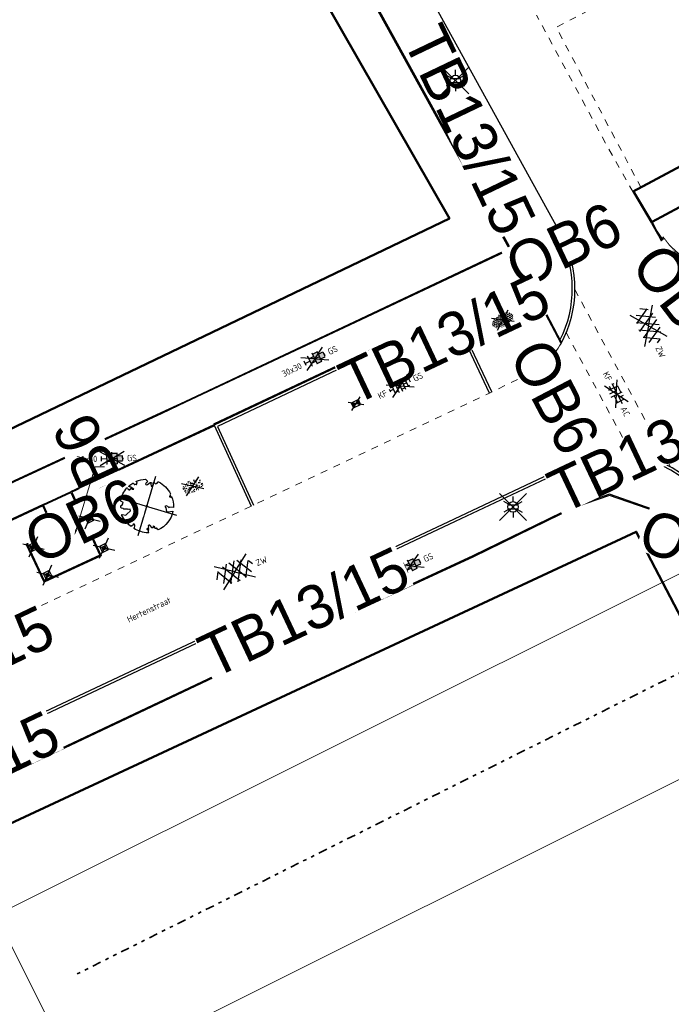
# Model space of a CAD drawing. Header units: metres. Extents: x 155090 to 155764, y 461362 to 461866.
# Tile 9 of 31: x 155194 to 155231, y 461539 to 461595. Entities that reach past the tile are written whole.
import ezdxf
from ezdxf import colors
from ezdxf.entities.mleader import LeaderData, LeaderLine
from ezdxf.enums import TextEntityAlignment as Align
from ezdxf.math import Vec2, Vec3

# ---------------------------------------------------------------- set-up
doc = ezdxf.new("R2018")
doc.units = ezdxf.units.M
doc.linetypes.add('AL-TEKENBLADGRENS', pattern=[11.5, 2.5, -1.5, 1, -1.5, 1, -1.5, 2.5])
doc.linetypes.add('ZZ-HIDDEN-SO', pattern=[4, 2, -2])
for name, color, linetype, lineweight in [('B-WE-OG-TOPOGRAFIE-T18', 10, 'Continuous', 18), ('N-WE-KG-GRENS_WERK-GD', 7, 'XX-WERKGRENS', 50), ('N-WE-VH-KANTOPSLUITING-T18', 10, 'Continuous', 18), ('V-WE-GR-BEPLANTING-S-200', 90, 'Continuous', 25), ('V-WE-GR-BOOM-S', 90, 'Continuous', 25), ('V-WE-GR-GRAS-S-200', 60, 'Continuous', 25), ('V-WE-IE-MEUBILAIR_WEGMEUBILAIR-S-200', 7, 'Continuous', 25), ('V-WE-OV-LICHTMAST-S-200', 190, 'Continuous', 25), ('V-WE-VH-KANTOPSLUITING_OPSLUITBAND_60X200-G', 150, 'V-VH-OPSLUITBAND-SO', 25), ('V-WE-VH-KANTOPSLUITING_TROTTOIRBAND_130X150-G', 210, 'V-VH-TROTTOIRBAND-SO', 25), ('V-WE-VH-KANTOPSLUITING_VOORKANTBAND-G', 50, 'Continuous', 25), ('V-WE-VH-MATERIAALGRENS-G', 7, 'ZZ-HIDDEN-SO', 18), ('V-WE-VH-VERHARDING_ASFALT-S-200', 7, 'Continuous', 25), ('V-WE-VH-VERHARDING_BETONSTRAATSTEEN-S-200', 7, 'Continuous', 25), ('V-WE-VH-VERHARDING_TEGEL-S-200', 7, 'Continuous', 25), ('V01-WE-VH-KANTOPSLUITING_TROTTOIRBAND_130X150-G', 210, 'V-VH-TROTTOIRBAND-SO', 25), ('V01-WE-VH-MATERIAALGRENS-G', 7, 'Continuous', 18), ('X-XX-AL-BLADSCHEIDING-G', 7, 'AL-TEKENBLADGRENS', 35), ('X-XX-AL-VERWIJZING_DETAIL-T18', 10, 'Continuous', 18)]:
    doc.layers.add(name, color=color, linetype=linetype, lineweight=lineweight)
doc.layers.add('V-WE-RI-HWA_KOLK-S-200', color=150, linetype='Continuous', lineweight=25, true_color=0x007fff)
doc.layers.add('V-WE-RI-VWA_RIOOLPUT_INSPECTIEPUT-S-200', color=20, linetype='Continuous', lineweight=25, true_color=0xff3f00)
doc.layers.add('X-XX-AL-HULPLIJN', color=4, linetype='Continuous', lineweight=18, plot=False)
doc.styles.add('NLCS-ISO', font='NLCS-ISO.ttf')
doc.styles.add('NLCS-ISO-M200-T18', font='NLCS-ISO.ttf', dxfattribs={"height": 0.36})
doc.linetypes.add('V-VH-OPSLUITBAND-SO', pattern='A,4,-2,2,-2,2,[24,NLCS.SHX,S=1,R=0,X=0,Y=0],2,-2,2,-2', length=20)
doc.linetypes.add('V-VH-TROTTOIRBAND-SO', pattern='A,2.5,[24,NLCS.SHX,S=1,R=0,X=0,Y=0],2.5,-2,2,-2,2,-2', length=15)
doc.linetypes.add('XX-WERKGRENS', pattern='A,0,[137,NLCS.SHX,S=0.5,R=0,X=0,Y=0],-30', length=30)

# ---------------------------------------------------------------- blocks, each defined once
blk = doc.blocks.new('V-SVH-ASFALT-SO')
for p, q in [((1.110223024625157e-16, -2.498001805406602e-16), (-4.895333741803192, 3.524372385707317)), ((-4.192327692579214, -1.937714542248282), (-1.413100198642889, 2.8760486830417)), ((-2.322655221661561, -2.69934682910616), (0.935399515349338, 2.943769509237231)), ((2.560160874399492, -2.636328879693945), (-0.6669796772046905, 2.953242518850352)), ((1.110223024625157e-16, -4.024558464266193e-16), (4.895333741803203, 3.524372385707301)), ((4.390260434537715, -1.80615430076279), (1.711139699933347, 2.834218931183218)), ((-5.509898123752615, -0.2198134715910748), (-4.307279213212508, 1.863183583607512)), ((-1.976815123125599, -2.77805593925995), (-4.553502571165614, 1.68489763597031)), ((0.4408159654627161, -2.965515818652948), (-2.759384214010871, 2.577393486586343)), ((-0.1715741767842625, -2.973565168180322), (2.989425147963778, 2.501446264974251)), ((2.291728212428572, -2.707000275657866), (4.738019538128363, 1.530100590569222)), ((5.495818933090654, 0.2789622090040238), (4.813984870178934, 1.459933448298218)), ((-3.33066907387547e-16, -2.498001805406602e-16), (-4.895333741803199, -3.524372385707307)), ((5.551115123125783e-16, -4.024558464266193e-16), (4.895333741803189, -3.524372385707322))]:
    blk.add_line(p, q)
at = {"style": 'NLCS-ISO'}
blk.add_attdef('KLEUR', text='', height=1.8, dxfattribs=at).set_placement((6.525, 0), align=Align.MIDDLE_LEFT)
at = {"style": 'NLCS-ISO', "flags": 1}
blk.add_attdef('FUNCTIE', text='', height=1.8, dxfattribs=at).set_placement((-1.83697019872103e-16, -3.975), align=Align.TOP_CENTER)
blk = doc.blocks.new('V-SVH-BSS_KEIFORMAAT_BLOK_01_KL-SO')
for p, q in [((0, 0), (-3.464101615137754, 2.000000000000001)), ((0, 0), (-3.464101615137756, -1.999999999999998)), ((-3.220427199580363, 0.2355414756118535), (3.220427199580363, 0.2355414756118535)), ((-2.921609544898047, 0.2355414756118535), (-2.921609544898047, 0.7665653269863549)), ((-1.871609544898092, -1.430685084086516), (-1.871609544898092, 1.430685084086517)), ((-1.871609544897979, 1.285541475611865), (0.2283904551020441, 1.285541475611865)), ((-0.8216095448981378, -1.693156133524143), (-0.8216095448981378, 0.2355414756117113)), ((0, 0), (3.464101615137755, 2)), ((0, 0), (3.464101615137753, -2.000000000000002)), ((0.2283904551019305, -1.74567352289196), (0.2283904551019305, 1.74567352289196)), ((1.278390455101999, 0.2355414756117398), (1.278390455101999, 1.608929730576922)), ((2.328390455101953, -1.220907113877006), (2.328390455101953, 1.220907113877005)), ((-2.876568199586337, -0.8144585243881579), (-1.871609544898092, -0.8144585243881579)), ((0.2283904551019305, -0.8144585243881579), (2.328390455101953, -0.8144585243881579))]:
    blk.add_line(p, q)
at = {"style": 'NLCS-ISO'}
blk.add_attdef('FORMAAT', text='', height=1.8, dxfattribs=at).set_placement((-4.25, 3.214697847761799e-16), align=Align.MIDDLE_RIGHT)
blk.add_attdef('KLEUR', text='', height=1.8, dxfattribs=at).set_placement((4.25, -4.133182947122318e-16), align=Align.MIDDLE_LEFT)
at = {"style": 'NLCS-ISO', "flags": 1}
blk.add_attdef('FUNCTIE', text='', height=1.8, dxfattribs=at).set_placement((-4.890083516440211e-16, -2.75), align=Align.TOP_CENTER)
blk = doc.blocks.new('V-SVH-BSS_KEIFORMAAT_HALFST_KL-SO')
for p, q in [((0, 0), (-3.464101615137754, 2.000000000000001)), ((0, 0), (-3.464101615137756, -1.999999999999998)), ((-3.149999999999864, -0.4307692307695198), (-3.149999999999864, 0.4307692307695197)), ((-3.149999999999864, 0), (-2.099999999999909, 0)), ((-2.099999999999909, -1.33561257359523), (-2.099999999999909, 1.33561257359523)), ((-2.100000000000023, 1.049999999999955), (-1.050000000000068, 1.049999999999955)), ((-1.049999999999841, -1.656152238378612), (-1.049999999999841, 1.656152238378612)), ((-1.049999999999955, 0), (0, 0)), ((0, 0), (3.464101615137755, 2)), ((1.13686837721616e-13, -1.75), (1.13686837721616e-13, 1.75)), ((-1.13686837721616e-13, 1.049999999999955), (1.049999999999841, 1.049999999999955)), ((0, 0), (3.464101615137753, -2.000000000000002)), ((1.050000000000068, -1.65615223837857), (1.050000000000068, 1.65615223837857)), ((1.049999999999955, 0), (2.099999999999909, 0)), ((2.100000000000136, -1.335612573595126), (2.100000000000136, 1.335612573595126)), ((2.099999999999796, 1.049999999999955), (2.600000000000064, 1.049999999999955)), ((3.150000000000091, -0.4307692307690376), (3.150000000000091, 0.4307692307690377)), ((3.149999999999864, 0), (3.25, 0)), ((-2.100000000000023, -1.050000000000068), (-1.050000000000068, -1.050000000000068)), ((-1.13686837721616e-13, -1.050000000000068), (1.049999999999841, -1.050000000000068)), ((2.099999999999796, -1.050000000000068), (2.599999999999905, -1.050000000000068))]:
    blk.add_line(p, q)
at = {"style": 'NLCS-ISO'}
blk.add_attdef('FORMAAT', text='', height=1.8, dxfattribs=at).set_placement((-4.25, 3.306314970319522e-16), align=Align.MIDDLE_RIGHT)
blk.add_attdef('KLEUR', text='', height=1.8, dxfattribs=at).set_placement((4.25, 0), align=Align.MIDDLE_LEFT)
at = {"style": 'NLCS-ISO', "flags": 1}
blk.add_attdef('FUNCTIE', text='', height=1.8, dxfattribs=at).set_placement((-7.804418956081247e-16, -2.75), align=Align.TOP_CENTER)
blk = doc.blocks.new('V-SVH-TEGEL_300X300_DIK_HALFST_KL-SO')
h = blk.add_hatch(color=254)
h.dxf.hatch_style = 1
h.paths.add_polyline_path([(1.110223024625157e-15, 0.7500000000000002), (-1.499999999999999, 0.7500000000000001), (-1.499999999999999, -0.75), (1.221245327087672e-15, -0.7500000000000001)])
h.paths.add_polyline_path([(1.500000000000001, 1.5), (1.221245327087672e-15, 1.5), (1.221245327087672e-15, 0), (1.500000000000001, 0)])
h.paths.add_polyline_path([(1.500000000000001, 0), (1.221245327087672e-15, 0), (1.221245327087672e-15, -0.7500000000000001), (1.221245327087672e-15, -1.5), (1.500000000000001, -1.5)])
h.paths.add_polyline_path([(3.000000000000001, 0.6651924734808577), (2.921574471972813, 0.7500000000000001), (1.500000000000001, 0.75), (1.500000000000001, 0), (1.500000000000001, -0.7500000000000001), (2.921574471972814, -0.7500000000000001), (3.000000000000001, -0.6651924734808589)])
for p, q in [((0, 0), (-3.464101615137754, 2.000000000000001)), ((0, 0), (-3.464101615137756, -1.999999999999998)), ((-2.999999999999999, -0.6730769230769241), (-2.999999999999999, 0.6730769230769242)), ((-2.999999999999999, 0), (-1.499999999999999, 0)), ((-1.674005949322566, 1.5), (-1.499999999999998, 1.5)), ((-1.499999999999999, -1.552460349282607), (-1.499999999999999, 1.552460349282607)), ((-1.499999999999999, 0.7500000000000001), (1.110223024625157e-15, 0.7500000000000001)), ((0, 0), (3.464101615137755, 2)), ((1.110223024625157e-15, -1.75), (1.110223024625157e-15, 1.75)), ((2.220446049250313e-15, 1.5), (1.500000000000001, 1.5)), ((0, 0), (1.500000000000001, 0)), ((0, 0), (3.464101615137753, -2.000000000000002)), ((1.500000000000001, -1.552460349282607), (1.500000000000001, 1.552460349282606)), ((1.500000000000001, 0.7500000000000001), (2.936400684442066, 0.7500000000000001)), ((3, -0.6730769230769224), (3, 0.6730769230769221)), ((3, 0), (3.25, 0)), ((-1.674005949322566, -1.5), (-1.499999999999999, -1.5)), ((-1.5, -0.7500000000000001), (0, -0.7500000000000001)), ((1.110223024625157e-15, -1.5), (1.500000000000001, -1.5)), ((1.499999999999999, -0.7500000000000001), (2.936400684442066, -0.7500000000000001))]:
    blk.add_line(p, q)
at = {"style": 'NLCS-ISO'}
blk.add_attdef('FORMAAT', text='', height=1.8, dxfattribs=at).set_placement((-4.25, 3.214697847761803e-16), align=Align.MIDDLE_RIGHT)
blk.add_attdef('KLEUR', text='', height=1.8, dxfattribs=at).set_placement((4.25, -4.133182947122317e-16), align=Align.MIDDLE_LEFT)
at = {"style": 'NLCS-ISO', "flags": 1}
blk.add_attdef('FUNCTIE', text='', height=1.8, dxfattribs=at).set_placement((-4.890083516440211e-16, -2.75), align=Align.TOP_CENTER)
blk = doc.blocks.new('*U55')
at = {"lineweight": 30, "flags": 106}
blk.add_attdef('OB', text='', height=0.36, dxfattribs=at).set_placement((0, 0.1), align=Align.BOTTOM_CENTER)
blk = doc.blocks.new('*U68')
at = {"lineweight": 30, "flags": 106}
blk.add_attdef('OB', text='', height=0.36, dxfattribs=at).set_placement((0, 0.1), align=Align.BOTTOM_CENTER)
blk = doc.blocks.new('*U71')
at = {"layer": 'N-WE-VH-KANTOPSLUITING-T18'}
ref = blk.add_blockref('*U68', (1.200104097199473, 1.307898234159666e-12), dxfattribs=at)
lines = blk.add_mtext('TB13/15', dxfattribs={"layer": '0', "insert": (1.200104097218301, 0.09999999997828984), "char_height": 2.5, "attachment_point": 1, "bg_fill": 3, "box_fill_scale": 1, "bg_fill_color": 256, "bg_fill_transparency": 0})
ref.add_attrib('OB', '', (1.200104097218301, 0.09999999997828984), dxfattribs={"flags": 64}).embed_mtext(lines)
blk = doc.blocks.new('*U72')
at = {"layer": 'V-WE-VH-VERHARDING_TEGEL-S-200', "color": 0, "linetype": 'ByBlock', "lineweight": -2, "transparency": 16777216}
for p, rotation in [((155222.4438401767, 461568.6203082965), 25.29505111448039), ((155202.5414578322, 461559.2450758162), 25.20505034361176), ((155182.641732, 461549.8650560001), 25.35709443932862)]:
    blk.add_blockref('*U71', p, dxfattribs=dict(at, rotation=rotation))
blk = doc.blocks.new('V-SGR-BEPLANTING_SOORT_01_KL-SO')
h = blk.add_hatch()
h.set_pattern_fill('AGR-BEPLANTING_SOORT_01', color=256, scale=0.1, pattern_type=2)
h.set_pattern_definition([(59.99999999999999, (0, 0), (-0.2886752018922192, 0.4999998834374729), [0.144338, -0.4330130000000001]), (120, (0, 0), (-0.5773502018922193, -1.165625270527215e-07), [0.144338, -0.433013]), (270, (0, 0), (0.288675, -0.5000000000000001), [0.125, -0.875])])
edge = h.paths.add_edge_path()
edge.add_ellipse((0, 0), major_axis=(3.25, -8.51819583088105e-16), ratio=0.5384615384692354, start_angle=0, end_angle=359.9999999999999)
for p, q in [((-2.662244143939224, -1.864123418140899), (2.662244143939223, 1.864123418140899)), ((2.662244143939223, -1.864123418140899), (-2.662244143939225, 1.864123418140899))]:
    blk.add_line(p, q)
at = {"style": 'NLCS-ISO'}
blk.add_attdef('TYPE', text='', height=1.8, dxfattribs=at).set_placement((4.25, -1.446759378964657e-15), align=Align.MIDDLE_LEFT)
blk = doc.blocks.new('V-SGR-GRAS_01_KL-SO')
h = blk.add_hatch()
h.set_pattern_fill('AGR-GRAS_01', color=256, scale=0.075, pattern_type=2)
h.set_pattern_definition([(0, (0, 0), (1.875, 1.875), [0.225, -1.5]), (45, (0.75, 0.375), (-0.2121320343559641, 3.500178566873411), [0.225, -1.5]), (29.99999999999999, (0.15, 0.225), (0.4264900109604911, 2.411297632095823), [0.225, -1.5]), (15, (0.6, 0.8999999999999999), (0.7230506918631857, 1.358426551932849), [0.225, -1.5]), (135, (0.3, 3.75), (-0.05303300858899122, -1.219759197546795), [0.225, -1.5]), (150, (2.25, 0.75), (0.4044228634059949, -1.099519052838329), [0.225, -1.5]), (165, (0.45, 0.075), (0.2689726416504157, -1.314402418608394), [0.225, -1.5]), (85, (0.75, 0.75), (-1.636270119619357, 1.950030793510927), [0.225, -1.5]), (99.99999999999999, (0, 0), (-2.085220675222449, 1.4600872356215), [0.225, -1.5])])
edge = h.paths.add_edge_path()
edge.add_ellipse((0, 0), major_axis=(-3.25, 1.642295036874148e-15), ratio=0.5384615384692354, start_angle=0, end_angle=359.9999999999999)
for p, q in [((-2.662244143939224, -1.864123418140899), (2.662244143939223, 1.864123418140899)), ((2.662244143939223, -1.864123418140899), (-2.662244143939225, 1.864123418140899))]:
    blk.add_line(p, q)
at = {"style": 'NLCS-ISO'}
blk.add_attdef('TYPE', text='', height=1.8, dxfattribs=at).set_placement((4.25, -1.446759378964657e-15), align=Align.MIDDLE_LEFT)
blk = doc.blocks.new('V-SIE-WEG_PAAL_KUNSTSTOF-SO')
for p, q in [((-2.415884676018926, -2.027167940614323), (2.415884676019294, 2.027167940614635)), ((2.415884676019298, -2.027167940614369), (-2.415884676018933, 2.027167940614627)), ((-0.9374999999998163, 0.9375000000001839), (0.9375000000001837, -0.9374999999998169)), ((0.9375000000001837, 0.9375000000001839), (-0.9374999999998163, -0.9374999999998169))]:
    blk.add_line(p, q)
at = {"flags": 128}
for points in [[(-0.9374999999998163, -0.9374999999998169), (0.9375000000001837, -0.9374999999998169), (0.9375000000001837, 0.9375000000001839), (-0.9374999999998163, 0.9375000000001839)], [(-0.468749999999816, 0.4687500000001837), (0.4710849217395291, 0.4687500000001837), (0.4710849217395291, -0.4710791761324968), (-0.468749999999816, -0.4710791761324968)]]:
    blk.add_lwpolyline(points, close=True, dxfattribs=at)
blk = doc.blocks.new('V-SRI-KOLK_STRAAT-SO')
h = blk.add_hatch(color=256)
h.dxf.hatch_style = 1
h.paths.add_polyline_path([(-1.125, 0), (-1.110223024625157e-16, 0.75), (-1.125, 1.5)])
h.paths.add_polyline_path([(1.125, 1.110223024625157e-16), (1.125, 1.5), (-1.110223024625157e-16, 0.7500000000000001)])
for p, q in [((-1.875, -0.5), (1.875, 2)), ((1.875, -0.5), (-1.875, 2)), ((-1.125, 0), (1.125, 1.5)), ((1.125, 0), (-1.125, 1.5))]:
    blk.add_line(p, q)
blk.add_lwpolyline([(-1.125, 0), (1.125, 0), (1.125, 1.5), (-1.125, 1.5)], close=True)
blk = doc.blocks.new('V-SGR-BOOM_05')
for p, q in [((-4.151471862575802, 4.151471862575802), (4.151471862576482, -4.151471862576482)), ((4.151471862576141, 4.151471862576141), (-4.151471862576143, -4.151471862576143))]:
    blk.add_line(p, q)
blk.add_lwpolyline([(0.4325246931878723, 4.711883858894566), (0.4412366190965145, 4.722067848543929), (0.4495406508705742, 4.730963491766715), (0.457499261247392, 4.738955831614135), (0.4651749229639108, 4.746429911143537), (0.4726301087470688, 4.753770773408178), (0.4799272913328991, 4.761363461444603), (0.4871289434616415, 4.769593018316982), (0.4942975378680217, 4.778844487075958), (0.5013792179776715, 4.78953650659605), (0.507854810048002, 4.802222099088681), (0.5130888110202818, 4.817487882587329), (0.5164457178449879, 4.835920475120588), (0.5172900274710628, 4.858106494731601), (0.5149862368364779, 4.884632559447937), (0.5088988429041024, 4.916085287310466), (0.4752610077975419, 5.034436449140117, -0.5293802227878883), (0.5290991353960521, 5.098767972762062, -0.08713876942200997), (2.218306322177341, 4.624671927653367, -0.3723405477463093), (2.284485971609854, 4.472597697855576), (2.353810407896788, 4.119139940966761), (2.180208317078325, 3.946086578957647), (1.99206671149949, 3.985480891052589), (1.766984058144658, 3.816663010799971), (1.853127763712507, 3.602310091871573), (2.086202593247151, 3.527331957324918), (2.711896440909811, 3.67116193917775), (2.864476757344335, 3.58686285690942), (2.849520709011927, 3.452573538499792), (2.706793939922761, 3.364669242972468), (2.577044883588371, 2.941253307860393), (2.743005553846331, 2.669806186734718), (3.167776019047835, 3.346672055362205, -0.5046405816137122), (3.406018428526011, 3.139734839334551, 0.3319483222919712), (3.543642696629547, 2.921146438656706, 0.282007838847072), (3.99290985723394, 3.003759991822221), (3.956968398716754, 2.985163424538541, -0.5121558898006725), (4.162740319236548, 2.983535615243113, -0.1607604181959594), (5.094490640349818, -0.05607239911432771), (4.977332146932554, -0.1690536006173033), (4.976312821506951, -0.2938416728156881), (4.8618704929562, -0.3148519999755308), (4.876229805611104, -0.4378637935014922), (4.698090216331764, -0.3805204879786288), (4.644143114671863, -0.5192137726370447), (4.863809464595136, -0.6652633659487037), (4.932503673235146, -0.7196641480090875), (5.053640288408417, -0.5992007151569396, -0.1063709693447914), (4.340554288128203, -2.610345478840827), (3.70529781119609, -2.2009414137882), (3.587571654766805, -2.281876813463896), (3.512459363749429, -1.944794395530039), (3.286149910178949, -1.67334727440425), (3.023546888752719, -1.675915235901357), (3.029665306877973, -1.990035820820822), (2.830389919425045, -2.677651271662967), (2.860626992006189, -2.808775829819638), (3.005150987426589, -2.829446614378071), (3.929857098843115, -3.182947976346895, -0.2362982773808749), (-0.2250862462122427, -5.013472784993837, 0.1596250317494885), (-0.3470448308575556, -4.770134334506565, 0.3508021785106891), (-0.3148115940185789, -4.527846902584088, -0.5046405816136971), (-0.6000098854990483, -4.392775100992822), (-0.530619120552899, -4.170222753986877), (-0.6474450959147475, -3.962362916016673), (-0.8016343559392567, -3.977834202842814), (-0.8248145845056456, -4.14384857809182), (-0.941790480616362, -4.211479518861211), (-1.080272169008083, -4.105602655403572), (-1.199847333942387, -3.474824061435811), (-1.291065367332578, -3.383747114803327), (-1.521968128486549, -3.390946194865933), (-1.586173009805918, -3.664879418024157), (-1.680264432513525, -3.694423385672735), (-1.769024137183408, -3.922911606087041), (-2.003269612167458, -3.79763926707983, 0.7335825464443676), (-1.917708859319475, -3.972704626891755, -0.8616245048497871), (-1.870123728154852, -4.127626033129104, 0.2799778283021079), (-2.04306959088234, -4.392508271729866), (-2.03586990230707, -4.402599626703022, -0.8270561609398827), (-2.207893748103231, -4.582742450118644, -0.1167741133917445), (-4.152188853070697, -2.556267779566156), (-4.114413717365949, -2.549202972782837), (-4.083543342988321, -2.540638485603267), (-4.058769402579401, -2.530881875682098), (-4.039283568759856, -2.520240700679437), (-4.02427751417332, -2.509022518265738), (-4.012942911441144, -2.497534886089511), (-4.004471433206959, -2.486085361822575), (-3.767567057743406, -2.183934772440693), (-3.762478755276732, -2.173394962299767), (-3.758320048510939, -2.163280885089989), (-3.754774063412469, -2.153365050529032), (-3.751523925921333, -2.143419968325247), (-3.748252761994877, -2.133218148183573), (-3.744643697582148, -2.12253209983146), (-3.740379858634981, -2.111134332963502), (-3.735144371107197, -2.09879735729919), (-3.7287288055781, -2.085363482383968), (-3.721358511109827, -2.070954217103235), (-3.713367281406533, -2.055760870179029), (-3.705088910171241, -2.03997475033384), (-3.696857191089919, -2.02378716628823), (-3.689005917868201, -2.007389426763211), (-3.681868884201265, -1.990972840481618), (-3.675779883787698, -1.974728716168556), (-3.671016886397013, -1.958854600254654), (-3.667634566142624, -1.943572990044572), (-3.665631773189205, -1.929112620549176), (-3.665007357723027, -1.915702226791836), (-3.665760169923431, -1.903570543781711), (-3.66788905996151, -1.892946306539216), (-3.671392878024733, -1.884058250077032), (-3.676270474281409, -1.877135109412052), (-3.682496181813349, -1.87228834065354), (-3.689946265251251, -1.869160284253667), (-3.698472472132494, -1.867276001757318), (-3.707926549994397, -1.86616055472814), (-3.718160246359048, -1.865339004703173), (-3.72902530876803, -1.864336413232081), (-3.740373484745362, -1.86267784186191), (-3.752056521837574, -1.859888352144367), (-3.763951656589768, -1.855601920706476), (-3.776038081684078, -1.849888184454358), (-3.788320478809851, -1.842925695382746), (-3.800803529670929, -1.834893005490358), (-3.813491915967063, -1.8259686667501), (-3.826390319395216, -1.816331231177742), (-3.839503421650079, -1.806159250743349), (-3.852835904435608, -1.795631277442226), (-3.866362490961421, -1.784873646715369), (-3.879938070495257, -1.773803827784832), (-3.893387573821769, -1.76228707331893), (-3.906535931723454, -1.750188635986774), (-4.149695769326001, -2.02842049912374), (-4.161716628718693, -2.014754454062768), (-4.172911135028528, -2.000102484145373), (-4.183104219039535, -1.984329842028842), (-4.192608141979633, -1.967625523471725), (-4.203684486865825, -1.951473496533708), (-4.219082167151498, -1.937681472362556), (-4.241550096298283, -1.928057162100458), (-4.273837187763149, -1.924408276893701), (-4.318692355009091, -1.928542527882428), (-4.378864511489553, -1.942267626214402), (-4.457102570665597, -1.96739128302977, -0.04099741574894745), (-4.791147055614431, -1.027236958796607), (-4.617442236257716, -1.057135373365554), (-4.462688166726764, -1.156360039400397), (-4.380222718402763, -1.081691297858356), (-4.281020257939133, -0.9269601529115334), (-4.376017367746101, -0.7817417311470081), (-4.322820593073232, -0.567248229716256), (-4.520005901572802, -0.551067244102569), (-4.652051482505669, -0.4231675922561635), (-4.89199676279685, -0.5800962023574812, -0.05814040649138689), (-4.988069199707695, 0.8291727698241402), (-4.851792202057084, 0.8021379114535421), (-4.298456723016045, 0.3639367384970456), (-4.059571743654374, 0.4468333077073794), (-3.128243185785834, 0.6926248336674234), (-3.048903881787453, 1.000164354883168), (-3.408870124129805, 1.143500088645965), (-3.464013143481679, 1.261371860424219), (-4.121257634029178, 1.583987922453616), (-4.135853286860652, 1.768685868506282), (-4.357977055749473, 1.956958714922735), (-4.448296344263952, 2.139788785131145), (-4.296559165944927, 2.378269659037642), (-3.957550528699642, 2.431343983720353), (-3.649608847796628, 2.632691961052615), (-3.646147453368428, 2.840191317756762), (-3.838176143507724, 3.066466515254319), (-3.787176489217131, 3.162116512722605), (-3.863200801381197, 3.31009734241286, -0.1342797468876), (-1.664191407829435, 4.834836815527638, -0.5417265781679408), (-1.596738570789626, 4.783170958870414), (-1.607648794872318, 4.639467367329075), (-1.605334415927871, 4.564777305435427), (-1.595180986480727, 4.507652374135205), (-1.578905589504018, 4.464963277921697), (-1.558225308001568, 4.433580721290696), (-1.534857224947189, 4.41037540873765), (-1.510518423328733, 4.392218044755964), (-1.486925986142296, 4.375979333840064), (-1.465438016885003, 4.359178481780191), (-1.44597670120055, 4.341928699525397), (-1.428105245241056, 4.324991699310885), (-1.411386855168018, 4.3091291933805), (-1.395384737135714, 4.295102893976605), (-1.379662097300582, 4.283674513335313), (-1.3637821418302, 4.275605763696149), (-1.347308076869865, 4.271658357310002), (-1.329896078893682, 4.272312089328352), (-1.3115742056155, 4.276919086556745), (-1.292463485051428, 4.284549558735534), (-1.272684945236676, 4.294273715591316), (-1.25235961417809, 4.305161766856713), (-1.231608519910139, 4.316283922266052), (-1.210552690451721, 4.326710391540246), (-1.189313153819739, 4.335511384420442), (-1.168017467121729, 4.342023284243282), (-1.146819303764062, 4.346647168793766), (-1.125878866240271, 4.350050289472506), (-1.105356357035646, 4.352899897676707), (-1.085411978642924, 4.355863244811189), (-1.066205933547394, 4.359607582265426), (-1.047898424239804, 4.364800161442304), (-1.030649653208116, 4.372108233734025), (-1.014588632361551, 4.38201337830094), (-0.9997196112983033, 4.394254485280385), (-0.9860156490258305, 4.40838477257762), (-0.9734498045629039, 4.423957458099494), (-0.9628477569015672, 4.324096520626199), (-0.940279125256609, 4.298315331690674), (-0.8338833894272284, 4.117847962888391), (-0.6106941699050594, 3.995871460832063), (-0.9268198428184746, 4.507921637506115), (-0.9210099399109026, 4.523481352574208), (-0.9169947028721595, 4.538581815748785), (-0.9151697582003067, 4.553389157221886), (-0.9159307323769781, 4.56806950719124), (-0.9196732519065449, 4.58278899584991), (-0.9267929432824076, 4.59771375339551), (-0.9376854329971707, 4.613009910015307), (-0.9526429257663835, 4.628990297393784), (-0.9715439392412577, 4.64655455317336), (-0.9941635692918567, 4.666749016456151), (-1.020276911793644, 4.690620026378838), (-1.049659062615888, 4.719213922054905), (-1.082085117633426, 4.753577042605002), (-1.117330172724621, 4.794755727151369), (-1.199269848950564, 4.900951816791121, -0.5431042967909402), (-1.17106461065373, 4.981224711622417, -0.04676559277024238), (-0.234242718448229, 5.117425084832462, -0.3851675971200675), (-0.1815216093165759, 5.074406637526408), (-0.1522898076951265, 4.88240583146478), (-0.1377666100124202, 4.822421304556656), (-0.1214819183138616, 4.780422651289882), (-0.1038292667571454, 4.753143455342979), (-0.08520218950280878, 4.737317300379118), (-0.06599422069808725, 4.729677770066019), (-0.04659889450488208, 4.72695844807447), (-0.02740974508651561, 4.725892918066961), (-0.008747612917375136, 4.723795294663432), (0.009357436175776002, 4.720301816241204), (0.02694803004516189, 4.715629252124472), (0.04406679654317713, 4.709994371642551), (0.06075636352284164, 4.703613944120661), (0.07705935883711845, 4.696704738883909), (0.09301841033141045, 4.68948352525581), (0.1086761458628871, 4.682167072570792), (0.1240417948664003, 4.674922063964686), (0.138990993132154, 4.66771483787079), (0.1533659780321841, 4.660461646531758), (0.1670089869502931, 4.653078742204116), (0.1797622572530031, 4.645482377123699), (0.1914680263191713, 4.637588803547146), (0.2019685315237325, 4.629314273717), (0.211106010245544, 4.620575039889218), (0.2188088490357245, 4.611358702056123), (0.2253500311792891, 4.601938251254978), (0.2310886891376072, 4.59265802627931), (0.236383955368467, 4.583862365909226), (0.2415949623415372, 4.575895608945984), (0.2470808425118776, 4.56910209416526), (0.2532007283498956, 4.563826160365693), (0.2603137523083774, 4.560412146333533), (0.2686849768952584, 4.559130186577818), (0.2782031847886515, 4.55995359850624), (0.2886630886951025, 4.562781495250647), (0.2998594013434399, 4.567512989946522), (0.31158683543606, 4.574047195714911), (0.3236401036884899, 4.582283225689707), (0.3358139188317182, 4.592120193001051), (0.3479029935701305, 4.603457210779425), (0.3597324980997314, 4.616146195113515), (0.3712494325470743, 4.629850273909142), (0.382431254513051, 4.644185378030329), (0.393255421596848, 4.658767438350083), (0.4036993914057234, 4.673212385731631), (0.4137406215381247, 4.687136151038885), (0.4233565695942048, 4.700154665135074)], format="xyb", close=True)
blk.add_circle((0, 0), 0.15)
blk = doc.blocks.new('V-SRI-PUT_VWA-SO')
h = blk.add_hatch(color=256)
h.dxf.hatch_style = 1
h.paths.add_polyline_path([(-2, 0, 0.4142135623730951), (0, -2), (0, 0)])
h.paths.add_polyline_path([(2, 0, 0.4142135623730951), (0, 2), (0, 0)])
for p, q in [((-2.651650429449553, -2.651650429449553), (2.651650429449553, 2.651650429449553)), ((2.651650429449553, -2.651650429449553), (-2.651650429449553, 2.651650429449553)), ((-2, 0), (2, 0)), ((0, -2), (0, 2))]:
    blk.add_line(p, q)
blk.add_lwpolyline([(-2, -2), (2, -2), (2, 2), (-2, 2)], close=True)
blk.add_circle((0, 0), 2)
blk = doc.blocks.new('V-SOV-LICHTMAST-SO')
for p, q in [((3.830794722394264, -3.830794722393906), (-3.830794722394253, 3.830794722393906)), ((-3.830794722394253, -3.830794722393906), (3.830794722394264, 3.830794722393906)), ((9.895807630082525e-10, 1.500000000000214), (1.979077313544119e-09, 3.000000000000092)), ((-1.299038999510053, 0.7500000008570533), (-2.598074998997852, 1.500000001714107)), ((1.299039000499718, 0.7499999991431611), (2.598075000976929, 1.499999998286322)), ((-1.299039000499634, -0.7499999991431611), (-2.598075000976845, -1.499999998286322)), ((-9.895807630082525e-10, -1.500000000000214), (-1.978993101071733e-09, -3.000000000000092)), ((1.299038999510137, -0.7500000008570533), (2.598074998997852, -1.500000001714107))]:
    blk.add_line(p, q)
at = {"flags": 128}
for points in [[(-1.377981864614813, 0.5925925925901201), (1.377981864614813, 0.5925925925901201)], [(-1.377981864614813, -0.5925925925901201), (1.377981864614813, -0.5925925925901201)]]:
    blk.add_lwpolyline(points, dxfattribs=at)
blk.add_circle((0, 0), 1.5)
at = {"style": 'NLCS-ISO'}
blk.add_attdef('TYPE', text='', height=1.8, dxfattribs=at).set_placement((1.979077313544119e-09, 3.000000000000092), align=Align.BOTTOM_CENTER)

msp = doc.modelspace()

# ---------------------------------------------------------------- linework, layer by layer
at = {"layer": 'N-WE-KG-GRENS_WERK-GD', "ltscale": 0.02, "flags": 128}
msp.add_lwpolyline([(155105.012505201, 461659.8719095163), (155118.8127069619, 461635.5159004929), (155126.8892930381, 461638.0460995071), (155124.2921810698, 461649.1906008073), (155170.6088375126, 461666.7669244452), (155218.1297835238, 461583.8301517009), (155167.7980947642, 461559.6856140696), (155178.5069738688, 461538.2540253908), (155186.4240588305, 461542.2100133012), (155185.211449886, 461545.6865840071), (155228.7645595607, 461565.9816822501), (155303.1273819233, 461423.7885661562), (155319.3060156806, 461445.6108919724), (155305.7107603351, 461469.4938556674), (155347.8882862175, 461488.9210100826), (155355.6250438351, 461465.681166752), (155372.3424723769, 461477.0379031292), (155355.3718961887, 461504.5990936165), (155385.6731912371, 461521.1057435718), (155404.4542636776, 461519.0292275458), (155405.4642908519, 461528.1644296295), (155392.3847647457, 461531.299116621), (155360.1116923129, 461595.5049771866), (155330.6669372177, 461580.4012743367), (155309.9033905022, 461612.4563392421), (155357.6207199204, 461640.5907272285), (155359.9118215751, 461638.0356507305), (155362.1900628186, 461639.1740362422), (155351.6859959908, 461656.0311094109), (155304.0327273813, 461629.4133332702), (155269.2240040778, 461682.7275281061), (155257.6600341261, 461700.4392879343), (155310.6603677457, 461717.018266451), (155299.7517721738, 461735.6369311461), (155212.0894734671, 461702.1271010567), (155199.9725198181, 461719.3951903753), (155183.6306945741, 461710.9197357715), (155193.2106534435, 461696.5373037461)], close=True, dxfattribs=at)
at = {"layer": 'V-WE-VH-KANTOPSLUITING_OPSLUITBAND_60X200-G', "ltscale": 0.2, "flags": 128}
for points in [[(155173.2405782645, 461559.5906665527), (155176.5549863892, 461561.0809743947), (155191.0021910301, 461567.8216804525), (155201.7193023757, 461572.7721506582), (155203.0765830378, 461573.4102644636), (155213.0546973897, 461578.1013903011), (155221.5387661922, 461582.1113574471), (155205.5792749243, 461611.0407848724), (155195.5445991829, 461629.2470739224), (155187.0172146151, 461644.7284175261), (155185.3959812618, 461647.6902659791), (155183.1836333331, 461651.7167185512), (155183.4462759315, 461651.8615199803), (155175.8248423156, 461665.6853828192, 0.3440637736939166), (155167.4648247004, 461668.6787356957), (155148.0566455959, 461660.7416309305), (155125.0741886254, 461651.2828386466, 0.3143958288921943), (155121.1774785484, 461643.542530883, 0.1650178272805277)], [(155228.6425578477, 461585.3629872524), (155228.6718931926, 461585.3112278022), (155229.6525159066, 461583.6502864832), (155229.9472955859, 461583.10651812, 0.4123611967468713), (155235.3478498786, 461581.4843275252), (155235.9046584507, 461581.7816325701, 0.4149360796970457), (155236.2900175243, 461583.055624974), (155234.5850030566, 461586.2299991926), (155229.681583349, 461583.5962827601)]]:
    msp.add_lwpolyline(points, format="xyb", dxfattribs=at)
for points in [[(155228.5620697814, 461585.3863152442), (155285.8661492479, 461616.0230707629), (155282.6194722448, 461621.1485507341), (155275.1365009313, 461633.6432804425), (155250.8464937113, 461620.6624165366), (155223.1659590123, 461605.8773543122)], [(155224.520565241, 461576.7666686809), (155222.5631850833, 461580.49335865), (155218.3782691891, 461578.5357319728), (155213.7782258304, 461576.3930878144), (155204.6992016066, 461572.1042990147)], [(155204.7424859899, 461572.0113349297), (155196.6271535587, 461568.2337310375), (155198.2912057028, 461564.6174424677), (155195.0428559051, 461563.115653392), (155194.018145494, 461565.2836779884), (155195.6271162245, 461566.010459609), (155194.9634909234, 461567.4617169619), (155175.8568769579, 461558.5432673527), (155177.8243122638, 461554.4112235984)], [(155302.8972301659, 461428.9063764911), (155303.2707752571, 461429.7905452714), (155302.9644167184, 461431.3656229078), (155302.6112003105, 461432.6571159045), (155292.2276180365, 461452.0289621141), (155291.58831207, 461453.2050256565), (155286.427977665, 461462.8160923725), (155283.9702096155, 461467.3936585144), (155267.7408687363, 461497.8057427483), (155252.8818788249, 461525.7163541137), (155241.3663113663, 461547.3662811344), (155240.7713151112, 461548.5086471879), (155240.0580899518, 461549.8306836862), (155231.0459903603, 461566.732272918), (155227.2489545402, 461568.0548083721), (155225.2561048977, 461567.3713294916), (155219.4920139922, 461564.5527383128), (155207.2045673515, 461558.8608681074), (155183.7444726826, 461547.7675164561)], [(155195.0181583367, 461567.4872344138), (155196.5729253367, 461568.2084884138)]]:
    msp.add_lwpolyline(points, dxfattribs=at)
at = {"layer": 'V-WE-VH-KANTOPSLUITING_TROTTOIRBAND_130X150-G', "ltscale": 0.2}
for points in [[(155220.5528414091, 461573.9479418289), (155218.4036030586, 461578.4813426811), (155213.803706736, 461576.3387670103), (155204.7248291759, 461572.0500474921), (155206.8310380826, 461567.4321847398)], [(155182.7059707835, 461549.7295075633), (155189.0064024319, 461552.7153927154), (155190.081942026, 461553.2122583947), (155192.4615701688, 461554.3090476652), (155193.5272415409, 461554.8365526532), (155218.4773434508, 461566.579865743), (155224.9199689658, 461569.6246000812)]]:
    msp.add_lwpolyline(points, dxfattribs=at)
at = {"layer": 'V-WE-VH-KANTOPSLUITING_VOORKANTBAND-G', "ltscale": 0.2, "flags": 128}
for points in [[(155178.362948, 461666.601691), (155183.908876, 461656.5171609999), (155198.172822, 461630.644438), (155208.065262, 461612.711621), (155224.516323, 461582.8619359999)], [(155187.040089, 461644.81125), (155195.597154, 461629.276022), (155205.631822, 461611.069747), (155221.622158, 461582.084408), (155213.080281, 461578.047118), (155203.102111, 461573.355966), (155201.744647, 461572.717766), (155191.027456, 461567.767259), (155176.579975, 461561.026424), (155173.265184, 461559.5359439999)], [(155270.944325, 461631.4719439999), (155275.158617, 461633.72313), (155282.670561, 461621.1800229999), (155285.9514, 461616.000612), (155228.5903586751, 461585.3334026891)], [(155224.486317, 461576.702841), (155222.536715, 461580.414722), (155218.268195, 461578.416808), (155218.331886, 461578.282464)], [(155220.417302, 461573.883684), (155218.331886, 461578.282464), (155213.867409, 461576.2029649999), (155204.922722, 461571.977635), (155206.967513, 461567.494431)], [(155204.7184599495, 461572.0663330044), (155196.547676, 461568.262917), (155198.211663, 461564.64677), (155195.071679, 461563.195081), (155194.098477, 461565.2541270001), (155195.706749, 461565.980593), (155194.992909, 461567.541663), (155175.776712, 461558.572063), (155177.7614666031, 461554.4036449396)], [(155182.641732, 461549.8650560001), (155188.942828, 461552.8512560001), (155190.019035, 461553.34843), (155192.396892, 461554.444403), (155193.462024, 461554.971641), (155218.413358, 461566.715534), (155224.855877, 461569.760218)], [(155302.9525, 461428.883026), (155303.333164, 461429.784045), (155303.022884, 461431.379284), (155302.667286, 461432.679485), (155292.280417, 461452.057463), (155291.641101, 461453.233545), (155286.48084, 461462.844475), (155284.023108, 461467.421974), (155267.793803, 461497.833991), (155252.934841, 461525.74455), (155241.419406, 461547.394228), (155240.824328, 461548.536751), (155240.110965, 461549.859043), (155231.087891, 461566.781214), (155227.249106, 461568.118291), (155225.233105, 461567.426872), (155219.466223, 461564.606916), (155207.179133, 461558.915211), (155183.718824, 461547.821758)], [(155194.992909, 461567.541663), (155196.547676, 461568.262917)]]:
    msp.add_lwpolyline(points, dxfattribs=at)
msp.add_lwpolyline([(155228.5903586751, 461585.3334026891), (155228.619956, 461585.2811810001), (155229.600291, 461583.6207270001), (155229.6312286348, 461583.5636575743), (155229.8945477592, 461583.0779232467, 0.4123611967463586), (155235.3761103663, 461581.4313997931), (155235.9329189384, 461581.7287048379, 0.4149360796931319), (155236.3428753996, 461583.0840159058), (155234.6094700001, 461586.3112479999), (155229.6531924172, 461583.6491406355)], format="xyb", dxfattribs=at)
at = {"layer": 'V-WE-VH-KANTOPSLUITING_VOORKANTBAND-G', "ltscale": 0.2}
for centre, radius, start, end in [((155218.77153, 461579.810303), 6.505007, 331.4645080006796, 27.97723299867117), ((155227.709146, 461564.267595), 6.189512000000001, 33.22720899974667, 117.4506540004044)]:
    msp.add_arc(centre, radius, start, end, dxfattribs=at)
at = {"layer": 'V-WE-VH-KANTOPSLUITING_VOORKANTBAND-G'}
msp.add_arc((155233.610768, 461585.085726), 4.059505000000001, 214.6139399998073, 294.61297811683, dxfattribs=at)
at = {"layer": 'V-WE-VH-MATERIAALGRENS-G', "ltscale": 0.2, "flags": 128}
for points in [[(155229.0435298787, 461585.572943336), (155224.213938, 461594.709725), (155229.184258, 461597.3369770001), (155228.62766, 461598.381413), (155227.5501467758, 461597.8010261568)], [(155228.5903586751, 461585.3334026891), (155227.110798, 461587.943948), (155223.096268, 461595.40201), (155223.0956279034, 461595.4031982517)], [(155230.1046908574, 461582.6902806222), (155236.351625, 461571.009982)], [(155225.2764598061, 461579.7786124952), (155230.715036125, 461569.678203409)], [(155224.7819031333, 461577.3222252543), (155228.5061812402, 461570.4055746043)], [(155222.714063, 461575.016511), (155220.417302, 461573.883684), (155206.8310380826, 461567.4321847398), (155191.092572, 461559.9843970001)]]:
    msp.add_lwpolyline(points, dxfattribs=at)
at = {"layer": 'V01-WE-VH-KANTOPSLUITING_TROTTOIRBAND_130X150-G'}
for centre, radius, start, end in [((155218.77153, 461579.810303), 6.355007, 333.033468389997, 27.97723299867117), ((155227.709146, 461564.267595), 6.039512, 33.22720899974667, 117.4506540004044)]:
    msp.add_arc(centre, radius, start, end, dxfattribs=at)
at = {"layer": 'V01-WE-VH-MATERIAALGRENS-G', "ltscale": 0.2}
msp.add_arc((155220.751952, 461578.853041), 4.309158, 297.0864869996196, 330.0672049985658, dxfattribs=at)
at = {"layer": 'X-XX-AL-BLADSCHEIDING-G', "ltscale": 0.2, "flags": 128}
msp.add_lwpolyline([(155365.7224847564, 461625.1399250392), (155196.7889613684, 461540.7276723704)], dxfattribs=at)
at = {"layer": 'X-XX-AL-HULPLIJN'}
for points in [[(155163.2468797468, 461517.9136060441), (155377.3425700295, 461624.8923698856), (155304.0121635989, 461771.6478886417), (155089.9164733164, 461664.6691248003)], [(155438.1474851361, 461483.5925284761), (155364.8170787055, 461630.3480472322), (155192.2903249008, 461544.1403387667), (155265.6207313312, 461397.3848200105)]]:
    msp.add_lwpolyline(points, close=True, dxfattribs=at)

# ---------------------------------------------------------------- block references
at = {"layer": 'N-WE-VH-KANTOPSLUITING-T18'}
ref = msp.add_blockref('*U68', (155217.5978399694, 461595.0797681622), dxfattribs=dict(at, rotation=295.581548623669))
lines = msp.add_mtext('TB13/15', dxfattribs={"layer": '0', "insert": (155217.6880371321, 461595.1229476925), "char_height": 2.5, "attachment_point": 1, "rotation": 295.581548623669, "bg_fill": 3, "box_fill_scale": 1, "bg_fill_color": 256, "bg_fill_transparency": 0})
ref.add_attrib('OB', '', (155217.6880371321, 461595.1229476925), dxfattribs={"flags": 34}).embed_mtext(lines)
ref = msp.add_blockref('*U55', (155221.1072869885, 461581.9074202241), dxfattribs=dict(at, rotation=25.29760537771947))
lines = msp.add_mtext('OB6', dxfattribs={"layer": '0', "insert": (155221.0645549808, 461581.9978302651), "char_height": 2.5, "attachment_point": 1, "rotation": 25.297605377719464, "bg_fill": 3, "box_fill_scale": 1, "bg_fill_color": 256, "bg_fill_transparency": 0})
ref.add_attrib('OB', '', (155221.0645549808, 461581.9978302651), dxfattribs={"flags": 32}).embed_mtext(lines)
ref = msp.add_blockref('*U55', (155230.2814526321, 461582.5895075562), dxfattribs=dict(at, rotation=307.288869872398))
lines = msp.add_mtext('OB6', dxfattribs={"layer": '0', "insert": (155230.3610117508, 461582.6500909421), "char_height": 2.5, "attachment_point": 1, "rotation": 307.28886958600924, "bg_fill": 3, "box_fill_scale": 1, "bg_fill_color": 256, "bg_fill_transparency": 0})
ref.add_attrib('OB', '', (155230.3610117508, 461582.6500909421), dxfattribs={"flags": 28}).embed_mtext(lines)
ref = msp.add_blockref('*U68', (155211.6401445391, 461575.3167341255), dxfattribs=dict(at, rotation=25.28531644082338))
lines = msp.add_mtext('TB13/15', dxfattribs={"layer": '0', "insert": (155211.5974319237, 461575.4071533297), "char_height": 2.5, "attachment_point": 1, "rotation": 25.285316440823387, "bg_fill": 3, "box_fill_scale": 1, "bg_fill_color": 256, "bg_fill_transparency": 0})
ref.add_attrib('OB', '', (155211.5974319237, 461575.4071533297), dxfattribs={"flags": 60}).embed_mtext(lines)
ref = msp.add_blockref('*U55', (155223.6050789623, 461577.1763326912), dxfattribs=dict(at, rotation=297.7099324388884))
lines = msp.add_mtext('OB6', dxfattribs={"layer": '0', "insert": (155223.6936102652, 461577.2228322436), "char_height": 2.5, "attachment_point": 1, "rotation": 297.7099324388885, "bg_fill": 3, "box_fill_scale": 1, "bg_fill_color": 256, "bg_fill_transparency": 0})
ref.add_attrib('OB', '', (155223.6936102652, 461577.2228322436), dxfattribs={"flags": 14}).embed_mtext(lines)
ref = msp.add_blockref('*U55', (155198.3375360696, 461565.8564018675), dxfattribs=dict(at, rotation=114.7097449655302))
lines = msp.add_mtext('OB6', dxfattribs={"layer": '0', "insert": (155198.2466923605, 461565.8145997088), "char_height": 2.5, "attachment_point": 1, "rotation": 114.70974496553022, "bg_fill": 3, "box_fill_scale": 1, "bg_fill_color": 256, "bg_fill_transparency": 0})
ref.add_attrib('OB', '', (155198.2466923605, 461565.8145997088), dxfattribs={"flags": 16}).embed_mtext(lines)
ref = msp.add_blockref('*U55', (155193.7088806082, 461566.25809708), dxfattribs=dict(at, rotation=25.02189149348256))
lines = msp.add_mtext('OB6', dxfattribs={"layer": '0', "insert": (155193.6665841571, 461566.3487117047), "char_height": 2.5, "attachment_point": 1, "rotation": 25.021891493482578, "bg_fill": 3, "box_fill_scale": 1, "bg_fill_color": 256, "bg_fill_transparency": 0})
ref.add_attrib('OB', '', (155193.6665841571, 461566.3487117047), dxfattribs={"flags": 2}).embed_mtext(lines)
ref = msp.add_blockref('*U55', (155229.5182845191, 461567.264384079), dxfattribs=dict(at, rotation=340.796397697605))
lines = msp.add_mtext('OB6', dxfattribs={"layer": '0', "insert": (155229.5511771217, 461567.358819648), "char_height": 2.5, "attachment_point": 1, "rotation": 340.79639741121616, "bg_fill": 3, "box_fill_scale": 1, "bg_fill_color": 256, "bg_fill_transparency": 0})
ref.add_attrib('OB', '', (155229.5511771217, 461567.358819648), dxfattribs={"flags": 36}).embed_mtext(lines)
ref = msp.add_blockref('*U68', (155183.4129510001, 461556.3684234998), dxfattribs=dict(at, rotation=25.46616332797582))
lines = msp.add_mtext('TB13/15', dxfattribs={"layer": '0', "insert": (155183.3699532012, 461556.4587074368), "char_height": 2.5, "attachment_point": 1, "rotation": 25.466163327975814, "bg_fill": 3, "box_fill_scale": 1, "bg_fill_color": 256, "bg_fill_transparency": 0})
ref.add_attrib('OB', '', (155183.3699532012, 461556.4587074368), dxfattribs={"flags": 14}).embed_mtext(lines)
at = {"layer": 'V-WE-GR-BEPLANTING-S-200', "xscale": 0.2, "yscale": 0.2, "zscale": 0.2, "rotation": 27.70189278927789}
msp.add_blockref('V-SGR-BEPLANTING_SOORT_01_KL-SO', (155221.1726589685, 461578.0412390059), dxfattribs=at)
at = {"layer": 'V-WE-GR-BOOM-S', "xscale": 0.3, "yscale": 0.3, "zscale": 0.3, "rotation": 28.36331444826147}
msp.add_blockref('V-SGR-BOOM_05', (155200.889349, 461567.43719), dxfattribs=at)
at = {"layer": 'V-WE-GR-GRAS-S-200', "xscale": 0.2, "yscale": 0.2, "zscale": 0.2, "rotation": 22}
msp.add_blockref('V-SGR-GRAS_01_KL-SO', (155203.5113182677, 461568.5738225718), dxfattribs=at)
at = {"layer": 'V-WE-IE-MEUBILAIR_WEGMEUBILAIR-S-200', "xscale": 0.2, "yscale": 0.2, "zscale": 0.2, "rotation": 26.55025937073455}
for p in [(155197.626086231, 461566.7192820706), (155194.4392168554, 461565.1268756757), (155198.4579490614, 461565.0544820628), (155195.2422218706, 461563.519828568)]:
    msp.add_blockref('V-SIE-WEG_PAAL_KUNSTSTOF-SO', p, dxfattribs=at)
at = {"layer": 'V-WE-OV-LICHTMAST-S-200', "xscale": 0.2, "yscale": 0.2, "zscale": 0.2}
for p in [(155218.4685875, 461591.6869625), (155221.751, 461567.3967875)]:
    msp.add_blockref('V-SOV-LICHTMAST-SO', p, dxfattribs=at)
at = {"layer": 'V-WE-RI-HWA_KOLK-S-200', "xscale": 0.2, "yscale": 0.2, "zscale": 0.2, "rotation": 25.36465357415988}
msp.add_blockref('V-SRI-KOLK_STRAAT-SO', (155212.8693706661, 461573.1387630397), dxfattribs=at)
at = {"layer": 'V-WE-RI-VWA_RIOOLPUT_INSPECTIEPUT-S-200', "xscale": 0.2, "yscale": 0.2, "zscale": 0.1, "rotation": 28.78189726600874}
msp.add_blockref('V-SRI-PUT_VWA-SO', (155206.6884010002, 461559.2788850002), dxfattribs=at)
at = {"layer": 'V-WE-VH-VERHARDING_ASFALT-S-200', "xscale": 0.2, "yscale": 0.2, "zscale": 0.2}
for p, rotation in [((155229.4660991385, 461577.7094026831), 294.6441250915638), ((155205.904934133, 461563.6997388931), 21.82379009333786)]:
    msp.add_blockref('V-SVH-ASFALT-SO', p, dxfattribs=dict(at, rotation=rotation)).add_auto_attribs({'KLEUR': 'ZW'})
at = {"layer": 'V-WE-VH-VERHARDING_BETONSTRAATSTEEN-S-200', "xscale": 0.2, "yscale": 0.2, "zscale": 0.2}
for name, p, rotation, values in [('V-SVH-BSS_KEIFORMAAT_HALFST_KL-SO', (155215.3179730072, 461574.292727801), 26.55387839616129, {'FORMAAT': 'KF', 'KLEUR': 'GS'}), ('V-SVH-BSS_KEIFORMAAT_BLOK_01_KL-SO', (155227.6323676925, 461573.8393225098), 296.9224788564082, {'FORMAAT': 'KF', 'KLEUR': 'AC'})]:
    msp.add_blockref(name, p, dxfattribs=dict(at, rotation=rotation)).add_auto_attribs(values)
at = {"layer": 'V-WE-VH-VERHARDING_TEGEL-S-200', "xscale": 0.2, "yscale": 0.2, "zscale": 0.2}
for p, rotation in [((155210.4571865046, 461575.8338684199), 25.75838922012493), ((155198.9186528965, 461570.1558923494), 1.396524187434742), ((155215.896259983, 461564.0467617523), 24.77924403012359)]:
    msp.add_blockref('V-SVH-TEGEL_300X300_DIK_HALFST_KL-SO', p, dxfattribs=dict(at, rotation=rotation)).add_auto_attribs({'FORMAAT': '30x30', 'KLEUR': 'GS'})
at = {"layer": 'V-WE-VH-VERHARDING_TEGEL-S-200'}
msp.add_blockref('*U72', (0, 0), dxfattribs=at)

# ---------------------------------------------------------------- texts
at = {"layer": 'B-WE-OG-TOPOGRAFIE-T18', "style": 'NLCS-ISO-M200-T18'}
msp.add_text('Hertenstraat', height=0.36, rotation=25.3, dxfattribs=at).set_placement((155201.013, 461561.541), align=Align.MIDDLE)

# ---------------------------------------------------------------- leaders
at = {"layer": 'X-XX-AL-VERWIJZING_DETAIL-T18'}
ml = msp.add_multileader_mtext('Standard', dxfattribs=at)
ml.set_content('', color=256, style='NLCS-ISO-M200-T18')
ml.set_leader_properties(color=256, linetype='ByLayer', lineweight=-1)
ml.build(insert=Vec2(0, 0))
ml.multileader.update_dxf_attribs({"text_left_attachment_type": 5, "text_right_attachment_type": 5, "dogleg_length": 0.36, "arrow_head_size": 0.36})
ctx = ml.context
ctx.base_point, ctx.char_height, ctx.arrow_head_size, ctx.landing_gap_size, ctx.plane_origin = Vec3(155198.3082309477, 461569.6869717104), 0.36, 0.36, 0.18, Vec3(155196.7737009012, 461565.7659544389)
ctx.left_attachment, ctx.right_attachment = 5, 5
notes = []
notes.append((ctx, [(0, (1, 1, 0), (155197.9482309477, 461569.6869717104), (1, 0), 0.36, [(0, [(155196.7737009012, 461565.7659544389)], 0, [])])]))
ctx.mtext.insert, ctx.mtext.flow_direction = Vec3(155198.4882309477, 461570.0469717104), 5
for ctx, leaders in notes:
    for number, flags, end, landing, length, lines in leaders:
        leader = LeaderData()
        leader.index, (leader.has_last_leader_line, leader.has_dogleg_vector, leader.attachment_direction) = number, flags
        leader.last_leader_point, leader.dogleg_vector, leader.dogleg_length = Vec3(end), Vec3(landing), length
        for number, points, colour, breaks in lines:
            line = LeaderLine()
            line.index, line.vertices, line.color, line.breaks = number, Vec3.list(points), colors.encode_raw_color(colour), breaks
            leader.lines.append(line)
        ctx.leaders.append(leader)

doc.saveas('drawing.dxf')
